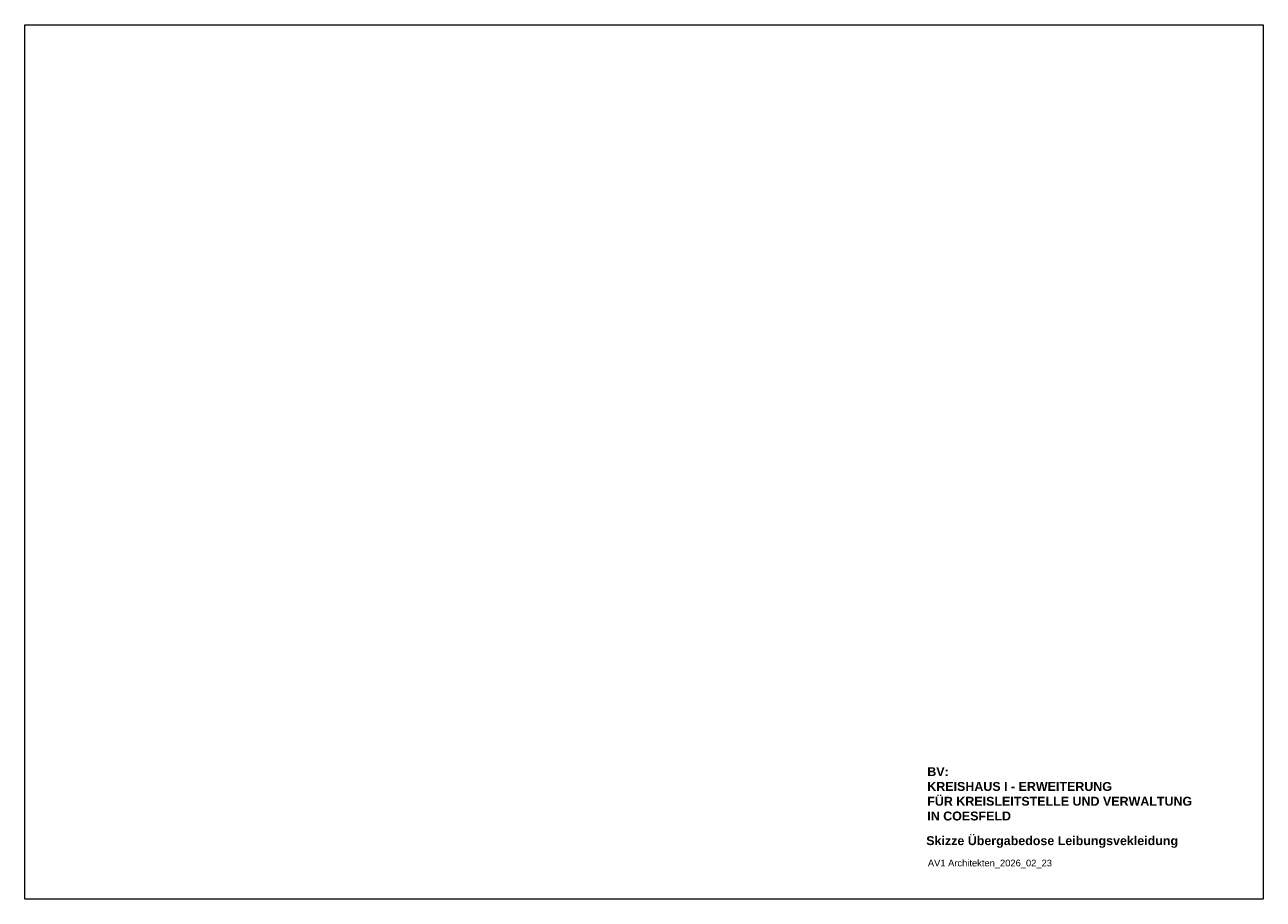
# Model space of a CAD drawing. Header units: metres. Extents: x 69 to 122.5, y -21.4 to -4.6.
# Tile 250 of 250: x 105.7 to 122.5, y -19.5 to -7.6. Entities that reach past the tile are written whole.
import ezdxf

# ---------------------------------------------------------------- set-up
doc = ezdxf.new("R2010")
doc.units = ezdxf.units.M
doc.header["$LTSCALE"] = 0.02
doc.layers.add('Keine', color=7, linetype='Continuous', lineweight=9)
doc.styles.add('Arial', font='arial.ttf')
doc.styles.add('Arial (bold)', font='arialbd.ttf')

msp = doc.modelspace()

# ---------------------------------------------------------------- linework, layer by layer
at = {"layer": 'Keine', "color": 7, "linetype": 'Continuous', "lineweight": 9, "transparency": 33554687, "flags": 128}
msp.add_lwpolyline([(105.729, -7.641), (122.549, -7.641), (122.549, -19.521), (105.729, -19.521)], close=True, dxfattribs=at)

# ---------------------------------------------------------------- texts
at = {"layer": 'Keine', "color": 7, "transparency": 33554687, "attachment_point": 1}
for s, insert, char_height, line_spacing_factor, style in [('BV:\\PKREISHAUS I - ERWEITERUNG \\PFÜR KREISLEITSTELLE UND VERWALTUNG\\PIN COESFELD', (117.986, -17.728), 0.12105, 0.994404, 'Arial (bold)'), ('Skizze Übergabedose Leibungsvekleidung', (117.972, -18.665), 0.12105, 0.994404, 'Arial (bold)'), ('AV1 Architekten_2026_02_23', (117.994, -18.984), 0.09079, 0.969122, 'Arial')]:
    msp.add_mtext(s, dxfattribs=dict(at, insert=insert, char_height=char_height, line_spacing_factor=line_spacing_factor, style=style))

doc.saveas('drawing.dxf')
